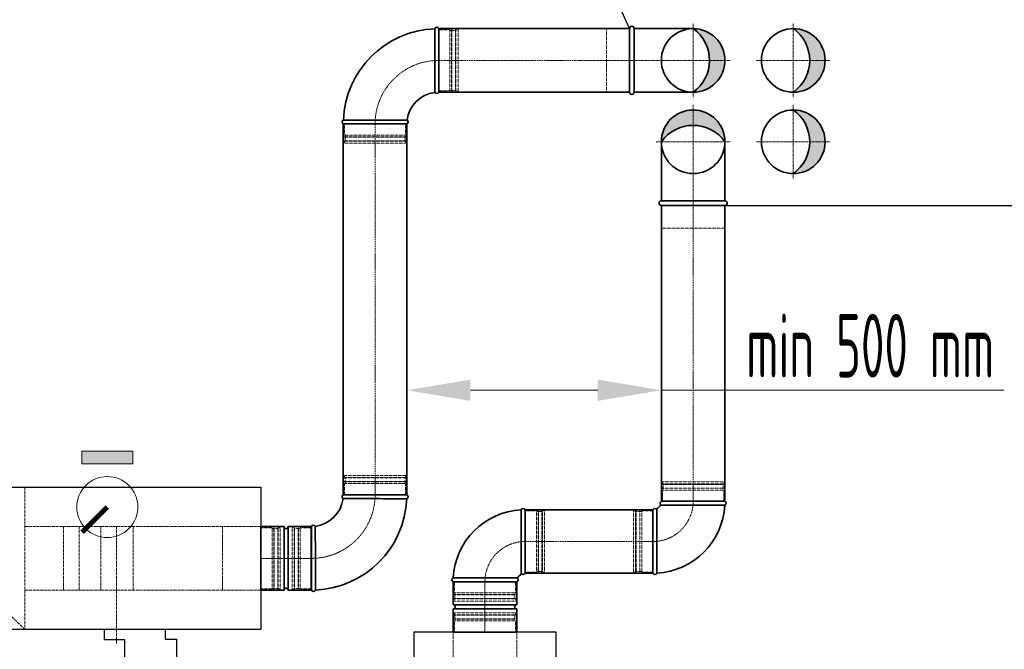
# Model space of a CAD drawing. Header units: millimetres. Extents: x 15940 to 92175, y -24684 to 227664.
# Tile 75 of 132: x 53436 to 55371, y 96942 to 98179. Entities that reach past the tile are written whole.
import ezdxf

# ---------------------------------------------------------------- set-up
doc = ezdxf.new("R2010")
doc.units = ezdxf.units.MM
doc.header["$LTSCALE"] = 0.05
for name, pattern in [('ACAD_ISO02W100', [15, 12, -3]), ('ACAD_ISO10W100', [18, 12, -3, 0, -3]), ('phl_thick', [0])]:
    doc.linetypes.add(name, pattern=pattern)
doc.layers.get('0').update_dxf_attribs({"lineweight": 5})
for name, color, linetype, lineweight in [('UT_KOTY - DIMENZE', 7, 'Continuous', 5), ('VZT_01 SUP (PŘÍVOD) - OBRYS', 5, 'Continuous', 35), ('VZT_02 SUP (PŘÍVOD) - OSA', 5, 'ACAD_ISO10W100', 5), ('VZT_05 ETA (ODVOD) - OBRYS', 6, 'Continuous', 35), ('VZT_06 ETA (ODVOD) - OSA', 6, 'ACAD_ISO10W100', 5), ('VZT_21 ZAŘÍZENÍ - OBRYS', 1, 'Continuous', 30), ('VZT_22 ZAŘÍZENÍ - DETAIL', 8, 'Continuous', 5), ('VZT_60_KOTY - DIMENZE', 7, 'Continuous', 5), ('VZT_KOTY - DIMENZE', 7, 'Continuous', 5), ('VZT_POPIS - OBECNE', 7, 'Continuous', 5)]:
    doc.layers.add(name, color=color, linetype=linetype, lineweight=lineweight)
doc.layers.add('VZT_03 SUP (PŘÍVOD) - NETISK', color=8, linetype='ACAD_ISO02W100', lineweight=5, plot=False)
doc.layers.add('VZT_07 ETA (ODVOD) - NETISK', color=8, linetype='ACAD_ISO02W100', lineweight=5, plot=False)
doc.styles.add('EVORA_125', font='isocp.shx', dxfattribs={"width": 0.6, "height": 125})
doc.styles.add('ISOCP 2.5', font='isocp.shx', dxfattribs={"width": 0.6, "height": 2.5})

msp = doc.modelspace()

# ---------------------------------------------------------------- hatches: boundary and pattern name
at = {"layer": 'VZT_01 SUP (PŘÍVOD) - OBRYS'}
h = msp.add_hatch(color=256, dxfattribs=at)
h.dxf.hatch_style = 1
h.paths.add_polyline_path([(54821.6, 97939.3, 0.242708), (54759.1, 97971.6), (54759.1, 98001.8, -0.414214)])
h.paths.add_polyline_path([(54759.1, 98001.8), (54759.1, 97971.6, 0.242708), (54696.6, 97939.3, -0.414214)])
h = msp.add_hatch(color=256, dxfattribs=at)
h.dxf.hatch_style = 1
h.paths.add_polyline_path([(54955.9, 97876.8, 0.242708), (54988.2, 97939.3), (55018.4, 97939.3, -0.414214)])
h.paths.add_polyline_path([(55018.4, 97939.3), (54988.2, 97939.3, 0.242708), (54955.9, 98001.8, -0.414214)])
at = {"layer": 'VZT_05 ETA (ODVOD) - OBRYS'}
h = msp.add_hatch(color=256, dxfattribs=at)
h.dxf.hatch_style = 1
h.paths.add_polyline_path([(54759.1, 98036.8, 0.242708), (54791.4, 98099.3), (54821.6, 98099.3, -0.414214)])
h.paths.add_polyline_path([(54821.6, 98099.3), (54791.4, 98099.3, 0.242708), (54759.1, 98161.8, -0.414214)])
h = msp.add_hatch(color=256, dxfattribs=at)
h.dxf.hatch_style = 1
h.paths.add_polyline_path([(54955.9, 98036.8, 0.242708), (54988.2, 98099.3), (55018.4, 98099.3, -0.414214)])
h.paths.add_polyline_path([(55018.4, 98099.3), (54988.2, 98099.3, 0.242708), (54955.9, 98161.8, -0.414214)])
at = {"layer": 'VZT_POPIS - OBECNE'}
h = msp.add_hatch(color=256, dxfattribs=at)
h.dxf.hatch_style = 1
h.paths.add_polyline_path([(53558, 97331.4), (53658, 97331.4), (53658, 97306.4), (53558, 97306.4)])

# ---------------------------------------------------------------- linework, layer by layer
for centre in [(54955.9, 98099.3), (54955.9, 97939.3)]:
    msp.add_circle(centre, 62.5)
at = {"layer": 'UT_KOTY - DIMENZE'}
for p, q in [((54321.6, 97451), (54571.6, 97451)), ((54696.6, 97451), (55369.6, 97451))]:
    msp.add_line(p, q, dxfattribs=at)
for points in [[(54321.6, 97471.8), (54321.6, 97430.1), (54196.6, 97451)], [(54571.6, 97471.8), (54571.6, 97430.1), (54696.6, 97451)]]:
    msp.add_solid(points, dxfattribs=at)
at = {"layer": 'VZT_01 SUP (PŘÍVOD) - OBRYS'}
for p, q in [((54696.6, 97232.7), (54821.6, 97232.7)), ((54696.6, 97225), (54821.6, 97225)), ((54421.4, 97091.2), (54421.4, 97216.2)), ((54429, 97091.2), (54429, 97216.2)), ((54680.1, 97216.2), (54680.1, 97091.2)), ((54687.8, 97216.2), (54687.8, 97091.2)), ((54412.5, 97082.3), (54287.5, 97082.3)), ((54412.5, 97074.7), (54287.5, 97074.7)), ((54287.5, 97074.7), (54412.5, 97074.7)), ((54287.5, 97029.2), (54287.5, 97074.7)), ((54412.5, 97029.2), (54412.5, 97074.7)), ((54287.5, 97029.2), (54412.5, 97029.2)), ((54287.5, 97021.2), (54412.5, 97021.2)), ((54287.5, 96975.7), (54287.5, 97021.2)), ((54412.5, 96975.7), (54412.5, 97021.2)), ((54287.5, 96975.7), (54412.5, 96975.7))]:
    msp.add_line(p, q, dxfattribs=at)
for points in [[(54696.6, 97823.3), (54696.6, 97939.3)], [(54821.6, 97823.3), (54821.6, 97939.3)], [(54821.6, 97823.3), (54696.6, 97823.3)], [(54696.6, 97814.3), (54696.6, 97232.7)], [(54821.6, 97814.3), (54696.6, 97814.3)], [(54821.6, 97814.3), (54821.6, 97232.7)], [(54429, 97216.2), (54680.1, 97216.2)], [(54429, 97091.2), (54680.1, 97091.2)]]:
    msp.add_lwpolyline(points, dxfattribs=at)
for centre in [(54759.1, 97939.3), (54955.9, 97939.3)]:
    msp.add_circle(centre, 62.5, dxfattribs=at)
for centre, radius, start, end in [((54911.5, 97939.3), 76.7, 305.4307, 54.5693), ((54759.1, 97894.9), 76.7, 35.4307, 144.5693), ((54696.6, 97818.8), 4.5, 90, 270), ((54821.6, 97818.8), 4.5, 270, 90), ((54425.2, 97214.5), 4.17, 23.4678, 159.6691), ((54684, 97214.5), 4.17, 23.4678, 156.5322), ((54680.1, 97232.7), 16.5, 293.8093, 336.1907), ((54680.1, 97232.7), 141.5, 273.1369, 356.8631), ((54698.3, 97228.9), 4.17, 113.4678, 246.5322), ((54820, 97228.9), 4.17, 290.3309, 66.5322), ((54429, 97074.7), 141.5, 93.1369, 176.8631), ((54429, 97074.7), 16.5, 113.8093, 156.1907), ((54425.2, 97092.8), 4.17, 203.4678, 336.5322), ((54684, 97092.8), 4.17, 203.4678, 339.6691), ((54289.2, 97078.5), 4.17, 110.3309, 246.5322), ((54410.9, 97078.5), 4.17, 293.4678, 66.5322), ((54287.5, 97025.2), 4, 270, 90), ((54412.5, 97025.2), 4, 90, 270)]:
    msp.add_arc(centre, radius, start, end, dxfattribs=at)
at = {"layer": 'VZT_02 SUP (PŘÍVOD) - OSA', "ltscale": 0.3}
for p, q in [((54955.9, 97939.3), (54955.9, 98011.8)), ((54883.4, 97939.3), (54955.9, 97939.3)), ((54955.9, 97866.8), (54955.9, 97939.3)), ((55028.4, 97939.3), (54955.9, 97939.3))]:
    msp.add_line(p, q, dxfattribs=at)
for points in [[(54759.1, 98011.8), (54759.1, 97939.3)], [(54759.1, 97939.3), (54686.6, 97939.3)], [(54759.1, 97939.3), (54759.1, 97814.3)], [(54831.6, 97939.3), (54759.1, 97939.3)]]:
    msp.add_lwpolyline(points, dxfattribs=at)
at = {"layer": 'VZT_02 SUP (PŘÍVOD) - OSA', "ltscale": 5}
for points in [[(54759.1, 97232.7), (54759.1, 97814.3)], [(54680.1, 97153.7), (54429, 97153.7)]]:
    msp.add_lwpolyline(points, dxfattribs=at)
at = {"layer": 'VZT_02 SUP (PŘÍVOD) - OSA', "ltscale": 0.3}
for points in [[(54759.1, 97232.7), (54759.1, 97232.7, -0.414214), (54680.1, 97153.7), (54680.1, 97153.7)], [(54350, 97074.7), (54350, 97074.7, -0.414214), (54429, 97153.7), (54429, 97153.7)]]:
    msp.add_lwpolyline(points, format="xyb", dxfattribs=at)
at = {"layer": 'VZT_02 SUP (PŘÍVOD) - OSA'}
msp.add_lwpolyline([(54350, 96975.7), (54350, 97074.7)], dxfattribs=at)
at = {"layer": 'VZT_03 SUP (PŘÍVOD) - NETISK', "ltscale": 0.4}
for p, q in [((54698.1, 97266.2), (54820.1, 97266.2)), ((54698.1, 97266.2), (54698.1, 97265.7)), ((54698.1, 97265.7), (54820.1, 97265.7)), ((54698.1, 97258.7), (54820.1, 97258.7)), ((54698.1, 97258.7), (54698.1, 97258.2)), ((54698.1, 97258.2), (54820.1, 97258.2)), ((54699.1, 97270.7), (54819.1, 97270.7)), ((54699.1, 97270.7), (54699.1, 97266.7)), ((54699.1, 97266.7), (54819.1, 97266.7)), ((54700.1, 97266.7), (54700.1, 97266.2)), ((54700.1, 97265.7), (54700.1, 97258.7)), ((54700.1, 97258.2), (54700.1, 97254.7)), ((54818.1, 97266.7), (54818.1, 97266.2)), ((54818.1, 97265.7), (54818.1, 97258.7)), ((54818.1, 97258.2), (54818.1, 97254.7)), ((54819.1, 97270.7), (54819.1, 97266.7)), ((54820.1, 97266.2), (54820.1, 97265.7)), ((54820.1, 97258.7), (54820.1, 97258.2)), ((54699.1, 97254.7), (54819.1, 97254.7)), ((54699.1, 97254.7), (54699.1, 97232.7)), ((54819.1, 97254.7), (54819.1, 97232.7)), ((54429, 97213.7), (54451, 97213.7)), ((54451, 97093.7), (54451, 97213.7)), ((54451, 97212.7), (54454.5, 97212.7)), ((54454.5, 97092.7), (54454.5, 97214.7)), ((54454.5, 97214.7), (54455, 97214.7)), ((54455, 97092.7), (54455, 97214.7)), ((54455, 97212.7), (54462, 97212.7)), ((54462, 97092.7), (54462, 97214.7)), ((54462, 97214.7), (54462.5, 97214.7)), ((54462.5, 97092.7), (54462.5, 97214.7)), ((54462.5, 97212.7), (54463, 97212.7)), ((54463, 97093.7), (54463, 97213.7)), ((54463, 97213.7), (54467, 97213.7)), ((54467, 97093.7), (54467, 97213.7)), ((54642.1, 97213.7), (54642.1, 97093.7)), ((54646.1, 97213.7), (54642.1, 97213.7)), ((54646.1, 97213.7), (54646.1, 97093.7)), ((54646.6, 97212.7), (54646.1, 97212.7)), ((54646.6, 97214.7), (54646.6, 97092.7)), ((54647.1, 97214.7), (54646.6, 97214.7)), ((54647.1, 97214.7), (54647.1, 97092.7)), ((54654.1, 97212.7), (54647.1, 97212.7)), ((54654.1, 97214.7), (54654.1, 97092.7)), ((54654.6, 97214.7), (54654.1, 97214.7)), ((54654.6, 97214.7), (54654.6, 97092.7)), ((54658.1, 97212.7), (54654.6, 97212.7)), ((54658.1, 97213.7), (54658.1, 97093.7)), ((54680.1, 97213.7), (54658.1, 97213.7)), ((54429, 97093.7), (54451, 97093.7)), ((54451, 97094.7), (54454.5, 97094.7)), ((54454.5, 97092.7), (54455, 97092.7)), ((54455, 97094.7), (54462, 97094.7)), ((54462, 97092.7), (54462.5, 97092.7)), ((54462.5, 97094.7), (54463, 97094.7)), ((54463, 97093.7), (54467, 97093.7)), ((54646.1, 97093.7), (54642.1, 97093.7)), ((54646.6, 97094.7), (54646.1, 97094.7)), ((54647.1, 97092.7), (54646.6, 97092.7)), ((54654.1, 97094.7), (54647.1, 97094.7)), ((54654.6, 97092.7), (54654.1, 97092.7)), ((54658.1, 97094.7), (54654.6, 97094.7)), ((54680.1, 97093.7), (54658.1, 97093.7)), ((54290, 97052.7), (54290, 97074.7)), ((54410, 97052.7), (54410, 97074.7)), ((54411, 97049.2), (54289, 97049.2)), ((54289, 97048.7), (54289, 97049.2)), ((54411, 97048.7), (54289, 97048.7)), ((54410, 97052.7), (54290, 97052.7)), ((54291, 97049.2), (54291, 97052.7)), ((54291, 97041.7), (54291, 97048.7)), ((54409, 97049.2), (54409, 97052.7)), ((54409, 97041.7), (54409, 97048.7)), ((54411, 97048.7), (54411, 97049.2)), ((54411, 97041.7), (54289, 97041.7)), ((54289, 97041.2), (54289, 97041.7)), ((54411, 97041.2), (54289, 97041.2)), ((54410, 97040.7), (54290, 97040.7)), ((54290, 97036.7), (54290, 97040.7)), ((54410, 97036.7), (54290, 97036.7)), ((54291, 97040.7), (54291, 97041.2)), ((54409, 97040.7), (54409, 97041.2)), ((54410, 97036.7), (54410, 97040.7)), ((54411, 97041.2), (54411, 97041.7))]:
    msp.add_line(p, q, dxfattribs=at)
msp.add_lwpolyline([(54821.6, 97814.3), (54821.6, 97769.3), (54696.6, 97769.3), (54696.6, 97814.3)], dxfattribs=at)
at = {"layer": 'VZT_05 ETA (ODVOD) - OBRYS'}
for p, q in [((54259.1, 98036.8), (54259.1, 98161.8)), ((54071.6, 97974.3), (54196.6, 97974.3)), ((54196.6, 97245.5), (54071.6, 97245.5)), ((53909.8, 97058), (53909.8, 97183)), ((53955.3, 97183), (53909.8, 97183)), ((53955.3, 97058), (53955.3, 97183)), ((53963.3, 97058), (53963.3, 97183)), ((54008.8, 97183), (53963.3, 97183)), ((54008.8, 97058), (54008.8, 97183)), ((54009.1, 97183), (54009.1, 97058)), ((53955.3, 97058), (53909.8, 97058)), ((54008.8, 97058), (53963.3, 97058))]:
    msp.add_line(p, q, dxfattribs=at)
for points in [[(54634.1, 98161.8), (54259.1, 98161.8)], [(54634.1, 98036.8), (54634.1, 98161.8)], [(54643.1, 98036.8), (54643.1, 98161.8)], [(54643.1, 98161.8), (54759.1, 98161.8)], [(54634.1, 98036.8), (54259.1, 98036.8)], [(54643.1, 98036.8), (54759.1, 98036.8)], [(54071.6, 97245.5), (54071.6, 97974.3)], [(54196.6, 97245.5), (54196.6, 97974.3)]]:
    msp.add_lwpolyline(points, dxfattribs=at)
for centre in [(54759.1, 98099.3), (54955.9, 98099.3)]:
    msp.add_circle(centre, 62.5, dxfattribs=at)
for centre, radius, start, end in [((54259.1, 97974.3), 187.5, 92.3607, 177.6393), ((54255.3, 98160.2), 4.17, 23.4678, 158.8928), ((54638.6, 98161.8), 4.5, 0, 180), ((54714.7, 98099.3), 76.7, 305.4307, 54.5693), ((54911.5, 98099.3), 76.7, 305.4307, 54.5693), ((54259.1, 97974.3), 62.5, 96.8302, 173.1698), ((54255.3, 98038.5), 4.17, 210.2981, 336.5322), ((54638.6, 98036.8), 4.5, 180, 0), ((54073.3, 97978.2), 4.17, 111.1072, 246.5322), ((54195, 97978.2), 4.17, 293.4678, 59.7019), ((54009.1, 97245.5), 62.5, 276.8302, 353.1698), ((54073.3, 97241.7), 4.17, 113.4678, 239.7019), ((54195, 97241.7), 4.17, 291.1072, 66.5322), ((54009.1, 97245.5), 187.5, 272.3607, 357.6393), ((53959.3, 97183), 4, 180, 0), ((54013, 97181.4), 4.17, 30.2981, 156.5322), ((53959.3, 97058), 4, 0, 180), ((54013, 97059.7), 4.17, 203.4678, 338.8928)]:
    msp.add_arc(centre, radius, start, end, dxfattribs=at)
for points, knots in [([(54251.7, 98036.4), (54251.7, 98036.4), (54251.7, 98038), (54251.7, 98044.1), (54251.6, 98048.6), (54251.6, 98060), (54251.6, 98066.8), (54251.5, 98081.8), (54251.5, 98089.9), (54251.5, 98106.2), (54251.5, 98114.3), (54251.4, 98129.5), (54251.4, 98136.5), (54251.4, 98148.2), (54251.4, 98153), (54251.4, 98159.6), (54251.4, 98161.4), (54251.4, 98161.7), (54251.4, 98161.7), (54251.4, 98161.7)], [0, 0, 0, 0, 24.235852, 24.235852, 48.531845, 48.531845, 73.024415, 73.024415, 97.570898, 97.570898, 122.078339, 122.078339, 146.53579, 146.53579, 170.957495, 170.957495, 195.359468, 195.359468, 197.168246, 197.168246, 197.168246, 197.168246]), ([(54197.1, 97981.8), (54197.1, 97981.8), (54197, 97981.8), (54196.7, 97981.8), (54196.4, 97981.8), (54195.3, 97981.8), (54194.6, 97981.8), (54191.4, 97981.8), (54188.3, 97981.8), (54179.3, 97981.9), (54173.2, 97981.9), (54159.1, 97981.9), (54151.2, 97982), (54135, 97982), (54126.8, 97982), (54110.9, 97982), (54103.4, 97982), (54090.3, 97982), (54084.7, 97982), (54077.7, 97982.1), (54075.6, 97982.1), (54072.6, 97982.1), (54071.8, 97982.1), (54071.8, 97982.1)], [197.067977, 197.067977, 197.067977, 197.067977, 201.792196, 201.792196, 209.190204, 209.190204, 218.040239, 218.040239, 237.760854, 237.760854, 262.206108, 262.206108, 286.831239, 286.831239, 311.323072, 311.323072, 335.946087, 335.946087, 360.704397, 360.704397, 377.088273, 377.088273, 394.105327, 394.105327, 394.105327, 394.105327]), ([(54071.2, 97238.1), (54071.2, 97238.1), (54071.3, 97238.1), (54071.6, 97238.1), (54071.9, 97238.1), (54073, 97238.1), (54073.7, 97238.1), (54076.9, 97238.1), (54080, 97238), (54089, 97238), (54095.1, 97238), (54109.2, 97237.9), (54117.1, 97237.9), (54133.3, 97237.9), (54141.5, 97237.9), (54157.4, 97237.8), (54164.8, 97237.8), (54178, 97237.8), (54183.6, 97237.8), (54190.6, 97237.8), (54192.7, 97237.8), (54195.7, 97237.8), (54196.5, 97237.8), (54196.5, 97237.8)], [197.067977, 197.067977, 197.067977, 197.067977, 201.792196, 201.792196, 209.190204, 209.190204, 218.040239, 218.040239, 237.760854, 237.760854, 262.206108, 262.206108, 286.831239, 286.831239, 311.323072, 311.323072, 335.946087, 335.946087, 360.704397, 360.704397, 377.088273, 377.088273, 394.105327, 394.105327, 394.105327, 394.105327]), ([(54016.6, 97183.5), (54016.6, 97183.5), (54016.6, 97181.9), (54016.6, 97175.8), (54016.7, 97171.3), (54016.7, 97159.9), (54016.7, 97153.1), (54016.8, 97138.1), (54016.8, 97130), (54016.8, 97113.6), (54016.8, 97105.5), (54016.8, 97090.3), (54016.8, 97083.4), (54016.9, 97071.6), (54016.9, 97066.9), (54016.9, 97060.3), (54016.9, 97058.4), (54016.9, 97058.2), (54016.9, 97058.2), (54016.9, 97058.2)], [0, 0, 0, 0, 24.235852, 24.235852, 48.531845, 48.531845, 73.024415, 73.024415, 97.570898, 97.570898, 122.078339, 122.078339, 146.53579, 146.53579, 170.957495, 170.957495, 195.359468, 195.359468, 197.168246, 197.168246, 197.168246, 197.168246])]:
    msp.add_open_spline(points, degree=3, knots=knots, dxfattribs=at)
at = {"layer": 'VZT_06 ETA (ODVOD) - OSA', "ltscale": 0.3}
for p, q in [((54955.9, 98099.3), (54955.9, 98171.8)), ((54883.4, 98099.3), (54955.9, 98099.3)), ((54955.9, 98026.8), (54955.9, 98099.3)), ((55028.4, 98099.3), (54955.9, 98099.3))]:
    msp.add_line(p, q, dxfattribs=at)
for points in [[(54759.1, 98099.3), (54759.1, 98171.8)], [(54759.1, 98099.3), (54634.1, 98099.3)], [(54831.6, 98099.3), (54759.1, 98099.3)], [(54759.1, 98026.8), (54759.1, 98099.3)]]:
    msp.add_lwpolyline(points, dxfattribs=at)
for points in [[(54259.1, 98099.3), (54259.1, 98099.3, 0.414214), (54134.1, 97974.3), (54134.1, 97974.3)], [(54009.1, 97120.5), (54009.1, 97120.5, 0.414214), (54134.1, 97245.5), (54134.1, 97245.5)]]:
    msp.add_lwpolyline(points, format="xyb", dxfattribs=at)
at = {"layer": 'VZT_06 ETA (ODVOD) - OSA', "ltscale": 5}
for points in [[(54259.1, 98099.3), (54634.1, 98099.3)], [(54134.1, 97974.3), (54134.1, 97245.5)]]:
    msp.add_lwpolyline(points, dxfattribs=at)
at = {"layer": 'VZT_06 ETA (ODVOD) - OSA'}
msp.add_lwpolyline([(54008.8, 97120.5), (53909.8, 97120.5)], dxfattribs=at)
at = {"layer": 'VZT_07 ETA (ODVOD) - NETISK', "ltscale": 0.4}
for p, q in [((54259.1, 98159.3), (54281.1, 98159.3)), ((54281.1, 98039.3), (54281.1, 98159.3)), ((54281.1, 98158.3), (54284.6, 98158.3)), ((54284.6, 98038.3), (54284.6, 98160.3)), ((54284.6, 98160.3), (54285.1, 98160.3)), ((54285.1, 98038.3), (54285.1, 98160.3)), ((54285.1, 98158.3), (54292.1, 98158.3)), ((54292.1, 98038.3), (54292.1, 98160.3)), ((54292.1, 98160.3), (54292.6, 98160.3)), ((54292.6, 98038.3), (54292.6, 98160.3)), ((54292.6, 98158.3), (54293.1, 98158.3)), ((54293.1, 98039.3), (54293.1, 98159.3)), ((54293.1, 98159.3), (54297.1, 98159.3)), ((54297.1, 98039.3), (54297.1, 98159.3)), ((54259.1, 98039.3), (54281.1, 98039.3)), ((54281.1, 98040.3), (54284.6, 98040.3)), ((54284.6, 98038.3), (54285.1, 98038.3)), ((54285.1, 98040.3), (54292.1, 98040.3)), ((54292.1, 98038.3), (54292.6, 98038.3)), ((54292.6, 98040.3), (54293.1, 98040.3)), ((54293.1, 98039.3), (54297.1, 98039.3)), ((54074.1, 97974.3), (54074.1, 97952.3)), ((54194.1, 97974.3), (54194.1, 97952.3)), ((54073.1, 97948.8), (54195.1, 97948.8)), ((54073.1, 97948.8), (54073.1, 97948.3)), ((54073.1, 97948.3), (54195.1, 97948.3)), ((54073.1, 97941.3), (54195.1, 97941.3)), ((54073.1, 97941.3), (54073.1, 97940.8)), ((54073.1, 97940.8), (54195.1, 97940.8)), ((54074.1, 97952.3), (54194.1, 97952.3)), ((54074.1, 97940.3), (54194.1, 97940.3)), ((54074.1, 97940.3), (54074.1, 97936.3)), ((54074.1, 97936.3), (54194.1, 97936.3)), ((54075.1, 97952.3), (54075.1, 97948.8)), ((54075.1, 97948.3), (54075.1, 97941.3)), ((54075.1, 97940.8), (54075.1, 97940.3)), ((54193.1, 97952.3), (54193.1, 97948.8)), ((54193.1, 97948.3), (54193.1, 97941.3)), ((54193.1, 97940.8), (54193.1, 97940.3)), ((54194.1, 97940.3), (54194.1, 97936.3)), ((54195.1, 97948.8), (54195.1, 97948.3)), ((54195.1, 97941.3), (54195.1, 97940.8)), ((54195.1, 97279), (54073.1, 97279)), ((54073.1, 97278.5), (54073.1, 97279)), ((54195.1, 97278.5), (54073.1, 97278.5)), ((54194.1, 97283.5), (54074.1, 97283.5)), ((54074.1, 97279.5), (54074.1, 97283.5)), ((54194.1, 97279.5), (54074.1, 97279.5)), ((54075.1, 97279), (54075.1, 97279.5)), ((54075.1, 97271.5), (54075.1, 97278.5)), ((54193.1, 97279), (54193.1, 97279.5)), ((54193.1, 97271.5), (54193.1, 97278.5)), ((54194.1, 97279.5), (54194.1, 97283.5)), ((54195.1, 97278.5), (54195.1, 97279)), ((54195.1, 97271.5), (54073.1, 97271.5)), ((54073.1, 97271), (54073.1, 97271.5)), ((54195.1, 97271), (54073.1, 97271)), ((54194.1, 97267.5), (54074.1, 97267.5)), ((54074.1, 97245.5), (54074.1, 97267.5)), ((54075.1, 97267.5), (54075.1, 97271)), ((54193.1, 97267.5), (54193.1, 97271)), ((54194.1, 97245.5), (54194.1, 97267.5)), ((54195.1, 97271), (54195.1, 97271.5)), ((53909.8, 97180.5), (53931.8, 97180.5)), ((53931.8, 97180.5), (53931.8, 97060.5)), ((53935.3, 97181.5), (53935.3, 97059.5)), ((53935.3, 97181.5), (53935.8, 97181.5)), ((53935.8, 97181.5), (53935.8, 97059.5)), ((53942.8, 97181.5), (53942.8, 97059.5)), ((53942.8, 97181.5), (53943.3, 97181.5)), ((53943.3, 97181.5), (53943.3, 97059.5)), ((53943.8, 97180.5), (53943.8, 97060.5)), ((53943.8, 97180.5), (53947.8, 97180.5)), ((53947.8, 97180.5), (53947.8, 97060.5)), ((53971.1, 97180.5), (53971.1, 97060.5)), ((53975.1, 97180.5), (53971.1, 97180.5)), ((53975.1, 97180.5), (53975.1, 97060.5)), ((53975.6, 97181.5), (53975.6, 97059.5)), ((53976.1, 97181.5), (53975.6, 97181.5)), ((53976.1, 97181.5), (53976.1, 97059.5)), ((53983.1, 97181.5), (53983.1, 97059.5)), ((53983.6, 97181.5), (53983.1, 97181.5)), ((53983.6, 97181.5), (53983.6, 97059.5)), ((53987.1, 97180.5), (53987.1, 97060.5)), ((54009.1, 97180.5), (53987.1, 97180.5)), ((53931.8, 97179.5), (53935.3, 97179.5)), ((53935.8, 97179.5), (53942.8, 97179.5)), ((53943.3, 97179.5), (53943.8, 97179.5)), ((53975.6, 97179.5), (53975.1, 97179.5)), ((53983.1, 97179.5), (53976.1, 97179.5)), ((53987.1, 97179.5), (53983.6, 97179.5)), ((53909.8, 97060.5), (53931.8, 97060.5)), ((53931.8, 97061.5), (53935.3, 97061.5)), ((53935.3, 97059.5), (53935.8, 97059.5)), ((53935.8, 97061.5), (53942.8, 97061.5)), ((53942.8, 97059.5), (53943.3, 97059.5)), ((53943.3, 97061.5), (53943.8, 97061.5)), ((53943.8, 97060.5), (53947.8, 97060.5)), ((53975.1, 97060.5), (53971.1, 97060.5)), ((53975.6, 97061.5), (53975.1, 97061.5)), ((53976.1, 97059.5), (53975.6, 97059.5)), ((53983.1, 97061.5), (53976.1, 97061.5)), ((53983.6, 97059.5), (53983.1, 97059.5)), ((53987.1, 97061.5), (53983.6, 97061.5)), ((54009.1, 97060.5), (53987.1, 97060.5)), ((54411, 97009.2), (54289, 97009.2)), ((54289, 97008.7), (54289, 97009.2)), ((54411, 97008.7), (54289, 97008.7)), ((54410, 97013.7), (54290, 97013.7)), ((54290, 97009.7), (54290, 97013.7)), ((54410, 97009.7), (54290, 97009.7)), ((54291, 97009.2), (54291, 97009.7)), ((54291, 97001.7), (54291, 97008.7)), ((54409, 97009.2), (54409, 97009.7)), ((54409, 97001.7), (54409, 97008.7)), ((54410, 97009.7), (54410, 97013.7)), ((54411, 97008.7), (54411, 97009.2)), ((54411, 97001.7), (54289, 97001.7)), ((54289, 97001.2), (54289, 97001.7)), ((54411, 97001.2), (54289, 97001.2)), ((54410, 96997.7), (54290, 96997.7)), ((54290, 96975.7), (54290, 96997.7)), ((54291, 96997.7), (54291, 97001.2)), ((54409, 96997.7), (54409, 97001.2)), ((54410, 96975.7), (54410, 96997.7)), ((54411, 97001.2), (54411, 97001.7))]:
    msp.add_line(p, q, dxfattribs=at)
msp.add_lwpolyline([(54634.1, 98036.8), (54589.1, 98036.8), (54589.1, 98161.8), (54634.1, 98161.8)], dxfattribs=at)
at = {"layer": 'VZT_21 ZAŘÍZENÍ - OBRYS'}
for points in [[(52409.8, 97260.5), (53909.8, 97260.5), (53909.8, 96980.5), (52409.8, 96980.5)], [(54490, 95475.7), (54490, 96975.7), (54210, 96975.7), (54210, 95475.7)]]:
    msp.add_lwpolyline(points, close=True, dxfattribs=at)
msp.add_lwpolyline([(53721.5, 96980.5), (53721.5, 96961.9), (53744, 96961.9), (53744, 96915.3), (53642.4, 96915.3), (53642.4, 96960.7), (53602.4, 96960.7), (53602.4, 96980.5)], dxfattribs=at)
at = {"layer": 'VZT_22 ZAŘÍZENÍ - DETAIL', "linetype": 'ACAD_ISO02W100', "lineweight": 5, "ltscale": 10}
for points in [[(53446.1, 97260.5), (53446.1, 96980.5)], [(53909.8, 97183), (53446.1, 97183)], [(53521.6, 97058), (53521.6, 97183)], [(53552.4, 97058), (53552.4, 97183)], [(53595.4, 97058), (53595.4, 97183)], [(53626.3, 96953), (53626.3, 97183)], [(53658.7, 97058), (53658.7, 97183)], [(53834.4, 97058), (53834.4, 97183)], [(53446.1, 96980.5), (53251.4, 97170.6), (52433.8, 96980.5)], [(53909.8, 97058), (53446.1, 97058)], [(54287.5, 96975.7), (54287.5, 96511.9)], [(54412.5, 96975.7), (54412.5, 96511.9)]]:
    msp.add_lwpolyline(points, dxfattribs=at)
at = {"layer": 'VZT_60_KOTY - DIMENZE', "linetype": 'ByBlock', "lineweight": -2}
msp.add_line((55308.9, 97814.3), (55358.9, 97814.3), dxfattribs=at)
for points in [[(54634.1, 98161.8), (54449.1, 98570.1)], [(54821.6, 97814.3), (55308.9, 97814.3)], [(55358.9, 97814.3), (55981.9, 97814.3)]]:
    msp.add_lwpolyline(points, dxfattribs=at)
at = {"layer": 'VZT_KOTY - DIMENZE', "const_width": 10}
msp.add_lwpolyline([(53608, 97221.4), (53558.5, 97171.9)], dxfattribs=at)
at = {"layer": 'VZT_POPIS - OBECNE'}
msp.add_lwpolyline([(53658, 97331.4), (53658, 97306.4), (53558, 97306.4), (53558, 97331.4)], close=True, dxfattribs=at)
msp.add_circle((53608, 97221.4), 60, dxfattribs=at)

# ---------------------------------------------------------------- texts
at = {"layer": 'UT_KOTY - DIMENZE', "insert": (55107, 97538.5), "char_height": 125, "attachment_point": 5, "style": 'ISOCP 2.5'}
msp.add_mtext('min 500 mm', dxfattribs=at)
at = {"layer": 'VZT_60_KOTY - DIMENZE', "linetype": 'phl_thick', "insert": (54299.1, 99243.1), "char_height": 125, "attachment_point": 3, "rotation": 90, "style": 'EVORA_125'}
msp.add_mtext('%%C125\\POSA 2390 mm', dxfattribs=at)
at = {"layer": 'VZT_60_KOTY - DIMENZE', "linetype": 'phl_thick', "insert": (55981.9, 97964.3), "char_height": 125, "attachment_point": 3, "style": 'EVORA_125'}
msp.add_mtext('%%C125\\POSA 2390 mm', dxfattribs=at)

doc.saveas('drawing.dxf')
